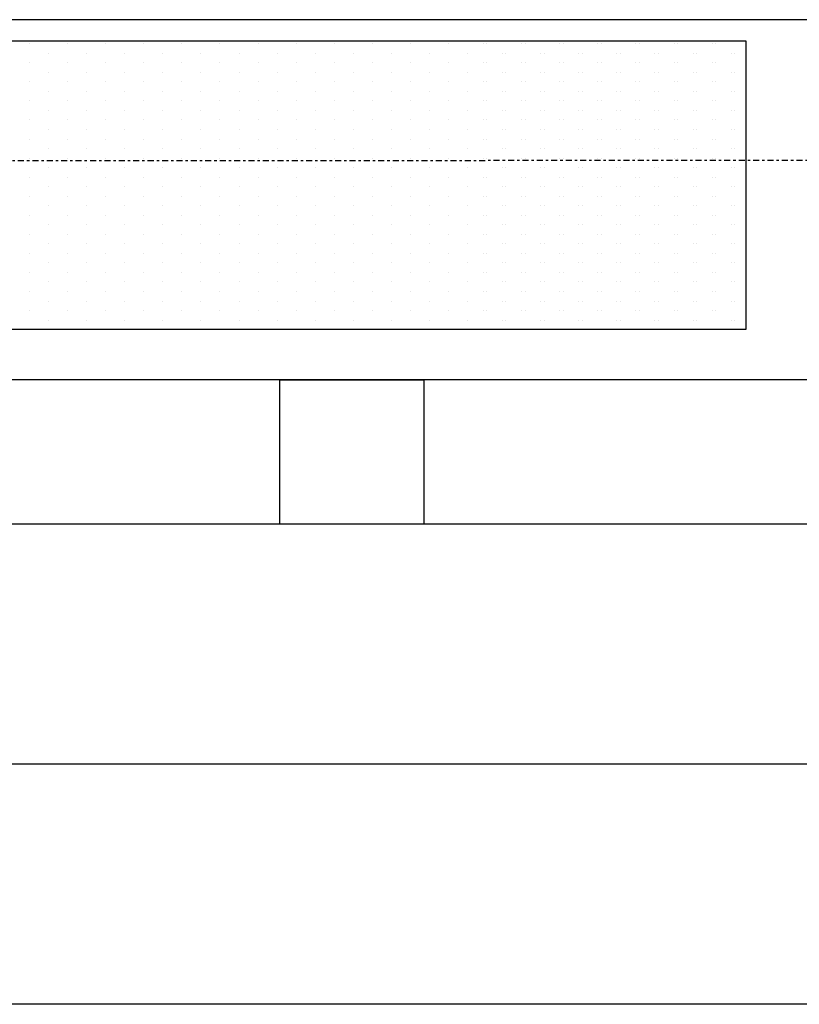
# Model space of a CAD drawing. Header units: inches. Extents: x -145354 to -97635, y 38777 to 78670.
# Tile 116 of 231: x -140112 to -140080, y 50547 to 50588. Entities that reach past the tile are written whole.
import ezdxf

# ---------------------------------------------------------------- set-up
doc = ezdxf.new("R2010")
doc.units = ezdxf.units.IN
doc.header["$MEASUREMENT"] = 0
doc.linetypes.add('DASHDOT', pattern=[1, 0.5, -0.25, 0, -0.25])
doc.linetypes.add('DASHED2', pattern=[0.375, 0.25, -0.125])
for name, color, linetype in [('cokół_widok', 255, 'Continuous'), ('Ele-balustrada', 64, 'Continuous'), ('Okn---okna', 5, 'Continuous'), ('Sc-nadproza kon', 5, 'DASHED2'), ('W-idok', 9, 'Continuous'), ('Wyp-grzejniki', 56, 'Continuous')]:
    doc.layers.add(name, color=color, linetype=linetype)

# ---------------------------------------------------------------- blocks, each defined once
blk = doc.blocks.new('G_170')
at = {"layer": 'Wyp-grzejniki'}
for p, q in [((0, 0), (-180, 0)), ((0, -12), (0, 0)), ((-29.848, -0.11), (-29.848, -0.11)), ((-28.26, -0.11), (-28.26, -0.11)), ((-26.673, -0.11), (-26.673, -0.11)), ((-25.085, -0.11), (-25.085, -0.11)), ((-23.498, -0.11), (-23.498, -0.11)), ((-21.91, -0.11), (-21.91, -0.11)), ((-20.323, -0.11), (-20.323, -0.11)), ((-18.735, -0.11), (-18.735, -0.11)), ((-17.148, -0.11), (-17.148, -0.11)), ((-15.56, -0.11), (-15.56, -0.11)), ((-13.973, -0.11), (-13.973, -0.11)), ((-12.385, -0.11), (-12.385, -0.11)), ((-10.948, -0.11), (-10.948, -0.11)), ((-10.798, -0.11), (-10.798, -0.11)), ((-9.36, -0.11), (-9.36, -0.11)), ((-9.21, -0.11), (-9.21, -0.11)), ((-7.773, -0.11), (-7.773, -0.11)), ((-7.623, -0.11), (-7.623, -0.11)), ((-6.185, -0.11), (-6.185, -0.11)), ((-6.035, -0.11), (-6.035, -0.11)), ((-4.598, -0.11), (-4.598, -0.11)), ((-4.448, -0.11), (-4.448, -0.11)), ((-3.01, -0.11), (-3.01, -0.11)), ((-2.86, -0.11), (-2.86, -0.11)), ((-1.423, -0.11), (-1.423, -0.11)), ((-1.273, -0.11), (-1.273, -0.11)), ((-29.054, -0.506), (-29.054, -0.506)), ((-27.466, -0.506), (-27.466, -0.506)), ((-25.879, -0.506), (-25.879, -0.506)), ((-24.291, -0.506), (-24.291, -0.506)), ((-22.704, -0.506), (-22.704, -0.506)), ((-21.116, -0.506), (-21.116, -0.506)), ((-19.529, -0.506), (-19.529, -0.506)), ((-17.941, -0.506), (-17.941, -0.506)), ((-16.354, -0.506), (-16.354, -0.506)), ((-14.766, -0.506), (-14.766, -0.506)), ((-13.179, -0.506), (-13.179, -0.506)), ((-11.591, -0.506), (-11.591, -0.506)), ((-10.154, -0.506), (-10.154, -0.506)), ((-10.004, -0.506), (-10.004, -0.506)), ((-8.566, -0.506), (-8.566, -0.506)), ((-8.416, -0.506), (-8.416, -0.506)), ((-6.979, -0.506), (-6.979, -0.506)), ((-6.829, -0.506), (-6.829, -0.506)), ((-5.391, -0.506), (-5.391, -0.506)), ((-5.241, -0.506), (-5.241, -0.506)), ((-3.804, -0.506), (-3.804, -0.506)), ((-3.654, -0.506), (-3.654, -0.506)), ((-2.216, -0.506), (-2.216, -0.506)), ((-2.066, -0.506), (-2.066, -0.506)), ((-0.629, -0.506), (-0.629, -0.506)), ((-0.479, -0.506), (-0.479, -0.506)), ((-29.848, -0.903), (-29.848, -0.903)), ((-28.26, -0.903), (-28.26, -0.903)), ((-26.673, -0.903), (-26.673, -0.903)), ((-25.085, -0.903), (-25.085, -0.903)), ((-23.498, -0.903), (-23.498, -0.903)), ((-21.91, -0.903), (-21.91, -0.903)), ((-20.323, -0.903), (-20.323, -0.903)), ((-18.735, -0.903), (-18.735, -0.903)), ((-17.148, -0.903), (-17.148, -0.903)), ((-15.56, -0.903), (-15.56, -0.903)), ((-13.973, -0.903), (-13.973, -0.903)), ((-12.385, -0.903), (-12.385, -0.903)), ((-10.948, -0.903), (-10.948, -0.903)), ((-10.798, -0.903), (-10.798, -0.903)), ((-9.36, -0.903), (-9.36, -0.903)), ((-9.21, -0.903), (-9.21, -0.903)), ((-7.773, -0.903), (-7.773, -0.903)), ((-7.623, -0.903), (-7.623, -0.903)), ((-6.185, -0.903), (-6.185, -0.903)), ((-6.035, -0.903), (-6.035, -0.903)), ((-4.598, -0.903), (-4.598, -0.903)), ((-4.448, -0.903), (-4.448, -0.903)), ((-3.01, -0.903), (-3.01, -0.903)), ((-2.86, -0.903), (-2.86, -0.903)), ((-1.423, -0.903), (-1.423, -0.903)), ((-1.273, -0.903), (-1.273, -0.903)), ((-29.054, -1.3), (-29.054, -1.3)), ((-27.466, -1.3), (-27.466, -1.3)), ((-25.879, -1.3), (-25.879, -1.3)), ((-24.291, -1.3), (-24.291, -1.3)), ((-22.704, -1.3), (-22.704, -1.3)), ((-21.116, -1.3), (-21.116, -1.3)), ((-19.529, -1.3), (-19.529, -1.3)), ((-17.941, -1.3), (-17.941, -1.3)), ((-16.354, -1.3), (-16.354, -1.3)), ((-14.766, -1.3), (-14.766, -1.3)), ((-13.179, -1.3), (-13.179, -1.3)), ((-11.591, -1.3), (-11.591, -1.3)), ((-10.154, -1.3), (-10.154, -1.3)), ((-10.004, -1.3), (-10.004, -1.3)), ((-8.566, -1.3), (-8.566, -1.3)), ((-8.416, -1.3), (-8.416, -1.3)), ((-6.979, -1.3), (-6.979, -1.3)), ((-6.829, -1.3), (-6.829, -1.3)), ((-5.391, -1.3), (-5.391, -1.3)), ((-5.241, -1.3), (-5.241, -1.3)), ((-3.804, -1.3), (-3.804, -1.3)), ((-3.654, -1.3), (-3.654, -1.3)), ((-2.216, -1.3), (-2.216, -1.3)), ((-2.066, -1.3), (-2.066, -1.3)), ((-0.629, -1.3), (-0.629, -1.3)), ((-0.479, -1.3), (-0.479, -1.3)), ((-29.848, -1.697), (-29.848, -1.697)), ((-28.26, -1.697), (-28.26, -1.697)), ((-26.673, -1.697), (-26.673, -1.697)), ((-25.085, -1.697), (-25.085, -1.697)), ((-23.498, -1.697), (-23.498, -1.697)), ((-21.91, -1.697), (-21.91, -1.697)), ((-20.323, -1.697), (-20.323, -1.697)), ((-18.735, -1.697), (-18.735, -1.697)), ((-17.148, -1.697), (-17.148, -1.697)), ((-15.56, -1.697), (-15.56, -1.697)), ((-13.973, -1.697), (-13.973, -1.697)), ((-12.385, -1.697), (-12.385, -1.697)), ((-10.948, -1.697), (-10.948, -1.697)), ((-10.798, -1.697), (-10.798, -1.697)), ((-9.36, -1.697), (-9.36, -1.697)), ((-9.21, -1.697), (-9.21, -1.697)), ((-7.773, -1.697), (-7.773, -1.697)), ((-7.623, -1.697), (-7.623, -1.697)), ((-6.185, -1.697), (-6.185, -1.697)), ((-6.035, -1.697), (-6.035, -1.697)), ((-4.598, -1.697), (-4.598, -1.697)), ((-4.448, -1.697), (-4.448, -1.697)), ((-3.01, -1.697), (-3.01, -1.697)), ((-2.86, -1.697), (-2.86, -1.697)), ((-1.423, -1.697), (-1.423, -1.697)), ((-1.273, -1.697), (-1.273, -1.697)), ((-29.054, -2.094), (-29.054, -2.094)), ((-27.466, -2.094), (-27.466, -2.094)), ((-25.879, -2.094), (-25.879, -2.094)), ((-24.291, -2.094), (-24.291, -2.094)), ((-22.704, -2.094), (-22.704, -2.094)), ((-21.116, -2.094), (-21.116, -2.094)), ((-19.529, -2.094), (-19.529, -2.094)), ((-17.941, -2.094), (-17.941, -2.094)), ((-16.354, -2.094), (-16.354, -2.094)), ((-14.766, -2.094), (-14.766, -2.094)), ((-13.179, -2.094), (-13.179, -2.094)), ((-11.591, -2.094), (-11.591, -2.094)), ((-10.154, -2.094), (-10.154, -2.094)), ((-10.004, -2.094), (-10.004, -2.094)), ((-8.566, -2.094), (-8.566, -2.094)), ((-8.416, -2.094), (-8.416, -2.094)), ((-6.979, -2.094), (-6.979, -2.094)), ((-6.829, -2.094), (-6.829, -2.094)), ((-5.391, -2.094), (-5.391, -2.094)), ((-5.241, -2.094), (-5.241, -2.094)), ((-3.804, -2.094), (-3.804, -2.094)), ((-3.654, -2.094), (-3.654, -2.094)), ((-2.216, -2.094), (-2.216, -2.094)), ((-2.066, -2.094), (-2.066, -2.094)), ((-0.629, -2.094), (-0.629, -2.094)), ((-0.479, -2.094), (-0.479, -2.094)), ((-29.848, -2.491), (-29.848, -2.491)), ((-28.26, -2.491), (-28.26, -2.491)), ((-26.673, -2.491), (-26.673, -2.491)), ((-25.085, -2.491), (-25.085, -2.491)), ((-23.498, -2.491), (-23.498, -2.491)), ((-21.91, -2.491), (-21.91, -2.491)), ((-20.323, -2.491), (-20.323, -2.491)), ((-18.735, -2.491), (-18.735, -2.491)), ((-17.148, -2.491), (-17.148, -2.491)), ((-15.56, -2.491), (-15.56, -2.491)), ((-13.973, -2.491), (-13.973, -2.491)), ((-12.385, -2.491), (-12.385, -2.491)), ((-10.948, -2.491), (-10.948, -2.491)), ((-10.798, -2.491), (-10.798, -2.491)), ((-9.36, -2.491), (-9.36, -2.491)), ((-9.21, -2.491), (-9.21, -2.491)), ((-7.773, -2.491), (-7.773, -2.491)), ((-7.623, -2.491), (-7.623, -2.491)), ((-6.185, -2.491), (-6.185, -2.491)), ((-6.035, -2.491), (-6.035, -2.491)), ((-4.598, -2.491), (-4.598, -2.491)), ((-4.448, -2.491), (-4.448, -2.491)), ((-3.01, -2.491), (-3.01, -2.491)), ((-2.86, -2.491), (-2.86, -2.491)), ((-1.423, -2.491), (-1.423, -2.491)), ((-1.273, -2.491), (-1.273, -2.491)), ((-29.054, -2.888), (-29.054, -2.888)), ((-27.466, -2.888), (-27.466, -2.888)), ((-25.879, -2.888), (-25.879, -2.888)), ((-24.291, -2.888), (-24.291, -2.888)), ((-22.704, -2.888), (-22.704, -2.888)), ((-21.116, -2.888), (-21.116, -2.888)), ((-19.529, -2.888), (-19.529, -2.888)), ((-17.941, -2.888), (-17.941, -2.888)), ((-16.354, -2.888), (-16.354, -2.888)), ((-14.766, -2.888), (-14.766, -2.888)), ((-13.179, -2.888), (-13.179, -2.888)), ((-11.591, -2.888), (-11.591, -2.888)), ((-10.154, -2.888), (-10.154, -2.888)), ((-10.004, -2.888), (-10.004, -2.888)), ((-8.566, -2.888), (-8.566, -2.888)), ((-8.416, -2.888), (-8.416, -2.888)), ((-6.979, -2.888), (-6.979, -2.888)), ((-6.829, -2.888), (-6.829, -2.888)), ((-5.391, -2.888), (-5.391, -2.888)), ((-5.241, -2.888), (-5.241, -2.888)), ((-3.804, -2.888), (-3.804, -2.888)), ((-3.654, -2.888), (-3.654, -2.888)), ((-2.216, -2.888), (-2.216, -2.888)), ((-2.066, -2.888), (-2.066, -2.888)), ((-0.629, -2.888), (-0.629, -2.888)), ((-0.479, -2.888), (-0.479, -2.888)), ((-29.848, -3.285), (-29.848, -3.285)), ((-29.054, -3.681), (-29.054, -3.681)), ((-28.26, -3.285), (-28.26, -3.285)), ((-27.466, -3.681), (-27.466, -3.681)), ((-26.673, -3.285), (-26.673, -3.285)), ((-25.879, -3.681), (-25.879, -3.681)), ((-25.085, -3.285), (-25.085, -3.285)), ((-24.291, -3.681), (-24.291, -3.681)), ((-23.498, -3.285), (-23.498, -3.285)), ((-22.704, -3.681), (-22.704, -3.681)), ((-21.91, -3.285), (-21.91, -3.285)), ((-21.116, -3.681), (-21.116, -3.681)), ((-20.323, -3.285), (-20.323, -3.285)), ((-19.529, -3.681), (-19.529, -3.681)), ((-18.735, -3.285), (-18.735, -3.285)), ((-17.941, -3.681), (-17.941, -3.681)), ((-17.148, -3.285), (-17.148, -3.285)), ((-16.354, -3.681), (-16.354, -3.681)), ((-15.56, -3.285), (-15.56, -3.285)), ((-14.766, -3.681), (-14.766, -3.681)), ((-13.973, -3.285), (-13.973, -3.285)), ((-13.179, -3.681), (-13.179, -3.681)), ((-12.385, -3.285), (-12.385, -3.285)), ((-11.591, -3.681), (-11.591, -3.681)), ((-10.948, -3.285), (-10.948, -3.285)), ((-10.798, -3.285), (-10.798, -3.285)), ((-10.154, -3.681), (-10.154, -3.681)), ((-10.004, -3.681), (-10.004, -3.681)), ((-9.36, -3.285), (-9.36, -3.285)), ((-9.21, -3.285), (-9.21, -3.285)), ((-8.566, -3.681), (-8.566, -3.681)), ((-8.416, -3.681), (-8.416, -3.681)), ((-7.773, -3.285), (-7.773, -3.285)), ((-7.623, -3.285), (-7.623, -3.285)), ((-6.979, -3.681), (-6.979, -3.681)), ((-6.829, -3.681), (-6.829, -3.681)), ((-6.185, -3.285), (-6.185, -3.285)), ((-6.035, -3.285), (-6.035, -3.285)), ((-5.391, -3.681), (-5.391, -3.681)), ((-5.241, -3.681), (-5.241, -3.681)), ((-4.598, -3.285), (-4.598, -3.285)), ((-4.448, -3.285), (-4.448, -3.285)), ((-3.804, -3.681), (-3.804, -3.681)), ((-3.654, -3.681), (-3.654, -3.681)), ((-3.01, -3.285), (-3.01, -3.285)), ((-2.86, -3.285), (-2.86, -3.285)), ((-2.216, -3.681), (-2.216, -3.681)), ((-2.066, -3.681), (-2.066, -3.681)), ((-1.423, -3.285), (-1.423, -3.285)), ((-1.273, -3.285), (-1.273, -3.285)), ((-0.629, -3.681), (-0.629, -3.681)), ((-0.479, -3.681), (-0.479, -3.681)), ((-29.848, -4.078), (-29.848, -4.078)), ((-28.26, -4.078), (-28.26, -4.078)), ((-26.673, -4.078), (-26.673, -4.078)), ((-25.085, -4.078), (-25.085, -4.078)), ((-23.498, -4.078), (-23.498, -4.078)), ((-21.91, -4.078), (-21.91, -4.078)), ((-20.323, -4.078), (-20.323, -4.078)), ((-18.735, -4.078), (-18.735, -4.078)), ((-17.148, -4.078), (-17.148, -4.078)), ((-15.56, -4.078), (-15.56, -4.078)), ((-13.973, -4.078), (-13.973, -4.078)), ((-12.385, -4.078), (-12.385, -4.078)), ((-10.948, -4.078), (-10.948, -4.078)), ((-10.798, -4.078), (-10.798, -4.078)), ((-9.36, -4.078), (-9.36, -4.078)), ((-9.21, -4.078), (-9.21, -4.078)), ((-7.773, -4.078), (-7.773, -4.078)), ((-7.623, -4.078), (-7.623, -4.078)), ((-6.185, -4.078), (-6.185, -4.078)), ((-6.035, -4.078), (-6.035, -4.078)), ((-4.598, -4.078), (-4.598, -4.078)), ((-4.448, -4.078), (-4.448, -4.078)), ((-3.01, -4.078), (-3.01, -4.078)), ((-2.86, -4.078), (-2.86, -4.078)), ((-1.423, -4.078), (-1.423, -4.078)), ((-1.273, -4.078), (-1.273, -4.078)), ((-29.054, -4.475), (-29.054, -4.475)), ((-27.466, -4.475), (-27.466, -4.475)), ((-25.879, -4.475), (-25.879, -4.475)), ((-24.291, -4.475), (-24.291, -4.475)), ((-22.704, -4.475), (-22.704, -4.475)), ((-21.116, -4.475), (-21.116, -4.475)), ((-19.529, -4.475), (-19.529, -4.475)), ((-17.941, -4.475), (-17.941, -4.475)), ((-16.354, -4.475), (-16.354, -4.475)), ((-14.766, -4.475), (-14.766, -4.475)), ((-13.179, -4.475), (-13.179, -4.475)), ((-11.591, -4.475), (-11.591, -4.475)), ((-10.154, -4.475), (-10.154, -4.475)), ((-10.004, -4.475), (-10.004, -4.475)), ((-8.566, -4.475), (-8.566, -4.475)), ((-8.416, -4.475), (-8.416, -4.475)), ((-6.979, -4.475), (-6.979, -4.475)), ((-6.829, -4.475), (-6.829, -4.475)), ((-5.391, -4.475), (-5.391, -4.475)), ((-5.241, -4.475), (-5.241, -4.475)), ((-3.804, -4.475), (-3.804, -4.475)), ((-3.654, -4.475), (-3.654, -4.475)), ((-2.216, -4.475), (-2.216, -4.475)), ((-2.066, -4.475), (-2.066, -4.475)), ((-0.629, -4.475), (-0.629, -4.475)), ((-0.479, -4.475), (-0.479, -4.475)), ((-29.848, -4.872), (-29.848, -4.872)), ((-28.26, -4.872), (-28.26, -4.872)), ((-26.673, -4.872), (-26.673, -4.872)), ((-25.085, -4.872), (-25.085, -4.872)), ((-23.498, -4.872), (-23.498, -4.872)), ((-21.91, -4.872), (-21.91, -4.872)), ((-20.323, -4.872), (-20.323, -4.872)), ((-18.735, -4.872), (-18.735, -4.872)), ((-17.148, -4.872), (-17.148, -4.872)), ((-15.56, -4.872), (-15.56, -4.872)), ((-13.973, -4.872), (-13.973, -4.872)), ((-12.385, -4.872), (-12.385, -4.872)), ((-10.948, -4.872), (-10.948, -4.872)), ((-10.798, -4.872), (-10.798, -4.872)), ((-9.36, -4.872), (-9.36, -4.872)), ((-9.21, -4.872), (-9.21, -4.872)), ((-7.773, -4.872), (-7.773, -4.872)), ((-7.623, -4.872), (-7.623, -4.872)), ((-6.185, -4.872), (-6.185, -4.872)), ((-6.035, -4.872), (-6.035, -4.872)), ((-4.598, -4.872), (-4.598, -4.872)), ((-4.448, -4.872), (-4.448, -4.872)), ((-3.01, -4.872), (-3.01, -4.872)), ((-2.86, -4.872), (-2.86, -4.872)), ((-1.423, -4.872), (-1.423, -4.872)), ((-1.273, -4.872), (-1.273, -4.872)), ((-29.054, -5.269), (-29.054, -5.269)), ((-27.466, -5.269), (-27.466, -5.269)), ((-25.879, -5.269), (-25.879, -5.269)), ((-24.291, -5.269), (-24.291, -5.269)), ((-22.704, -5.269), (-22.704, -5.269)), ((-21.116, -5.269), (-21.116, -5.269)), ((-19.529, -5.269), (-19.529, -5.269)), ((-17.941, -5.269), (-17.941, -5.269)), ((-16.354, -5.269), (-16.354, -5.269)), ((-14.766, -5.269), (-14.766, -5.269)), ((-13.179, -5.269), (-13.179, -5.269)), ((-11.591, -5.269), (-11.591, -5.269)), ((-10.154, -5.269), (-10.154, -5.269)), ((-10.004, -5.269), (-10.004, -5.269)), ((-8.566, -5.269), (-8.566, -5.269)), ((-8.416, -5.269), (-8.416, -5.269)), ((-6.979, -5.269), (-6.979, -5.269)), ((-6.829, -5.269), (-6.829, -5.269)), ((-5.391, -5.269), (-5.391, -5.269)), ((-5.241, -5.269), (-5.241, -5.269)), ((-3.804, -5.269), (-3.804, -5.269)), ((-3.654, -5.269), (-3.654, -5.269)), ((-2.216, -5.269), (-2.216, -5.269)), ((-2.066, -5.269), (-2.066, -5.269)), ((-0.629, -5.269), (-0.629, -5.269)), ((-0.479, -5.269), (-0.479, -5.269)), ((-29.848, -5.666), (-29.848, -5.666)), ((-28.26, -5.666), (-28.26, -5.666)), ((-26.673, -5.666), (-26.673, -5.666)), ((-25.085, -5.666), (-25.085, -5.666)), ((-23.498, -5.666), (-23.498, -5.666)), ((-21.91, -5.666), (-21.91, -5.666)), ((-20.323, -5.666), (-20.323, -5.666)), ((-18.735, -5.666), (-18.735, -5.666)), ((-17.148, -5.666), (-17.148, -5.666)), ((-15.56, -5.666), (-15.56, -5.666)), ((-13.973, -5.666), (-13.973, -5.666)), ((-12.385, -5.666), (-12.385, -5.666)), ((-10.948, -5.666), (-10.948, -5.666)), ((-10.798, -5.666), (-10.798, -5.666)), ((-9.36, -5.666), (-9.36, -5.666)), ((-9.21, -5.666), (-9.21, -5.666)), ((-7.773, -5.666), (-7.773, -5.666)), ((-7.623, -5.666), (-7.623, -5.666)), ((-6.185, -5.666), (-6.185, -5.666)), ((-6.035, -5.666), (-6.035, -5.666)), ((-4.598, -5.666), (-4.598, -5.666)), ((-4.448, -5.666), (-4.448, -5.666)), ((-3.01, -5.666), (-3.01, -5.666)), ((-2.86, -5.666), (-2.86, -5.666)), ((-1.423, -5.666), (-1.423, -5.666)), ((-1.273, -5.666), (-1.273, -5.666)), ((-29.054, -6.063), (-29.054, -6.063)), ((-27.466, -6.063), (-27.466, -6.063)), ((-25.879, -6.063), (-25.879, -6.063)), ((-24.291, -6.063), (-24.291, -6.063)), ((-22.704, -6.063), (-22.704, -6.063)), ((-21.116, -6.063), (-21.116, -6.063)), ((-19.529, -6.063), (-19.529, -6.063)), ((-17.941, -6.063), (-17.941, -6.063)), ((-16.354, -6.063), (-16.354, -6.063)), ((-14.766, -6.063), (-14.766, -6.063)), ((-13.179, -6.063), (-13.179, -6.063)), ((-11.591, -6.063), (-11.591, -6.063)), ((-10.154, -6.063), (-10.154, -6.063)), ((-10.004, -6.063), (-10.004, -6.063)), ((-8.566, -6.063), (-8.566, -6.063)), ((-8.416, -6.063), (-8.416, -6.063)), ((-6.979, -6.063), (-6.979, -6.063)), ((-6.829, -6.063), (-6.829, -6.063)), ((-5.391, -6.063), (-5.391, -6.063)), ((-5.241, -6.063), (-5.241, -6.063)), ((-3.804, -6.063), (-3.804, -6.063)), ((-3.654, -6.063), (-3.654, -6.063)), ((-2.216, -6.063), (-2.216, -6.063)), ((-2.066, -6.063), (-2.066, -6.063)), ((-0.629, -6.063), (-0.629, -6.063)), ((-0.479, -6.063), (-0.479, -6.063)), ((-29.848, -6.46), (-29.848, -6.46)), ((-28.26, -6.46), (-28.26, -6.46)), ((-26.673, -6.46), (-26.673, -6.46)), ((-25.085, -6.46), (-25.085, -6.46)), ((-23.498, -6.46), (-23.498, -6.46)), ((-21.91, -6.46), (-21.91, -6.46)), ((-20.323, -6.46), (-20.323, -6.46)), ((-18.735, -6.46), (-18.735, -6.46)), ((-17.148, -6.46), (-17.148, -6.46)), ((-15.56, -6.46), (-15.56, -6.46)), ((-13.973, -6.46), (-13.973, -6.46)), ((-12.385, -6.46), (-12.385, -6.46)), ((-10.948, -6.46), (-10.948, -6.46)), ((-10.798, -6.46), (-10.798, -6.46)), ((-9.36, -6.46), (-9.36, -6.46)), ((-9.21, -6.46), (-9.21, -6.46)), ((-7.773, -6.46), (-7.773, -6.46)), ((-7.623, -6.46), (-7.623, -6.46)), ((-6.185, -6.46), (-6.185, -6.46)), ((-6.035, -6.46), (-6.035, -6.46)), ((-4.598, -6.46), (-4.598, -6.46)), ((-4.448, -6.46), (-4.448, -6.46)), ((-3.01, -6.46), (-3.01, -6.46)), ((-2.86, -6.46), (-2.86, -6.46)), ((-1.423, -6.46), (-1.423, -6.46)), ((-1.273, -6.46), (-1.273, -6.46)), ((-29.054, -6.856), (-29.054, -6.856)), ((-27.466, -6.856), (-27.466, -6.856)), ((-25.879, -6.856), (-25.879, -6.856)), ((-24.291, -6.856), (-24.291, -6.856)), ((-22.704, -6.856), (-22.704, -6.856)), ((-21.116, -6.856), (-21.116, -6.856)), ((-19.529, -6.856), (-19.529, -6.856)), ((-17.941, -6.856), (-17.941, -6.856)), ((-16.354, -6.856), (-16.354, -6.856)), ((-14.766, -6.856), (-14.766, -6.856)), ((-13.179, -6.856), (-13.179, -6.856)), ((-11.591, -6.856), (-11.591, -6.856)), ((-10.154, -6.856), (-10.154, -6.856)), ((-10.004, -6.856), (-10.004, -6.856)), ((-8.566, -6.856), (-8.566, -6.856)), ((-8.416, -6.856), (-8.416, -6.856)), ((-6.979, -6.856), (-6.979, -6.856)), ((-6.829, -6.856), (-6.829, -6.856)), ((-5.391, -6.856), (-5.391, -6.856)), ((-5.241, -6.856), (-5.241, -6.856)), ((-3.804, -6.856), (-3.804, -6.856)), ((-3.654, -6.856), (-3.654, -6.856)), ((-2.216, -6.856), (-2.216, -6.856)), ((-2.066, -6.856), (-2.066, -6.856)), ((-0.629, -6.856), (-0.629, -6.856)), ((-0.479, -6.856), (-0.479, -6.856)), ((-29.848, -7.253), (-29.848, -7.253)), ((-28.26, -7.253), (-28.26, -7.253)), ((-26.673, -7.253), (-26.673, -7.253)), ((-25.085, -7.253), (-25.085, -7.253)), ((-23.498, -7.253), (-23.498, -7.253)), ((-21.91, -7.253), (-21.91, -7.253)), ((-20.323, -7.253), (-20.323, -7.253)), ((-18.735, -7.253), (-18.735, -7.253)), ((-17.148, -7.253), (-17.148, -7.253)), ((-15.56, -7.253), (-15.56, -7.253)), ((-13.973, -7.253), (-13.973, -7.253)), ((-12.385, -7.253), (-12.385, -7.253)), ((-10.948, -7.253), (-10.948, -7.253)), ((-10.798, -7.253), (-10.798, -7.253)), ((-9.36, -7.253), (-9.36, -7.253)), ((-9.21, -7.253), (-9.21, -7.253)), ((-7.773, -7.253), (-7.773, -7.253)), ((-7.623, -7.253), (-7.623, -7.253)), ((-6.185, -7.253), (-6.185, -7.253)), ((-6.035, -7.253), (-6.035, -7.253)), ((-4.598, -7.253), (-4.598, -7.253)), ((-4.448, -7.253), (-4.448, -7.253)), ((-3.01, -7.253), (-3.01, -7.253)), ((-2.86, -7.253), (-2.86, -7.253)), ((-1.423, -7.253), (-1.423, -7.253)), ((-1.273, -7.253), (-1.273, -7.253)), ((-29.054, -7.65), (-29.054, -7.65)), ((-27.466, -7.65), (-27.466, -7.65)), ((-25.879, -7.65), (-25.879, -7.65)), ((-24.291, -7.65), (-24.291, -7.65)), ((-22.704, -7.65), (-22.704, -7.65)), ((-21.116, -7.65), (-21.116, -7.65)), ((-19.529, -7.65), (-19.529, -7.65)), ((-17.941, -7.65), (-17.941, -7.65)), ((-16.354, -7.65), (-16.354, -7.65)), ((-14.766, -7.65), (-14.766, -7.65)), ((-13.179, -7.65), (-13.179, -7.65)), ((-11.591, -7.65), (-11.591, -7.65)), ((-10.154, -7.65), (-10.154, -7.65)), ((-10.004, -7.65), (-10.004, -7.65)), ((-8.566, -7.65), (-8.566, -7.65)), ((-8.416, -7.65), (-8.416, -7.65)), ((-6.979, -7.65), (-6.979, -7.65)), ((-6.829, -7.65), (-6.829, -7.65)), ((-5.391, -7.65), (-5.391, -7.65)), ((-5.241, -7.65), (-5.241, -7.65)), ((-3.804, -7.65), (-3.804, -7.65)), ((-3.654, -7.65), (-3.654, -7.65)), ((-2.216, -7.65), (-2.216, -7.65)), ((-2.066, -7.65), (-2.066, -7.65)), ((-0.629, -7.65), (-0.629, -7.65)), ((-0.479, -7.65), (-0.479, -7.65)), ((-29.848, -8.047), (-29.848, -8.047)), ((-28.26, -8.047), (-28.26, -8.047)), ((-26.673, -8.047), (-26.673, -8.047)), ((-25.085, -8.047), (-25.085, -8.047)), ((-23.498, -8.047), (-23.498, -8.047)), ((-21.91, -8.047), (-21.91, -8.047)), ((-20.323, -8.047), (-20.323, -8.047)), ((-18.735, -8.047), (-18.735, -8.047)), ((-17.148, -8.047), (-17.148, -8.047)), ((-15.56, -8.047), (-15.56, -8.047)), ((-13.973, -8.047), (-13.973, -8.047)), ((-12.385, -8.047), (-12.385, -8.047)), ((-10.948, -8.047), (-10.948, -8.047)), ((-10.798, -8.047), (-10.798, -8.047)), ((-9.36, -8.047), (-9.36, -8.047)), ((-9.21, -8.047), (-9.21, -8.047)), ((-7.773, -8.047), (-7.773, -8.047)), ((-7.623, -8.047), (-7.623, -8.047)), ((-6.185, -8.047), (-6.185, -8.047)), ((-6.035, -8.047), (-6.035, -8.047)), ((-4.598, -8.047), (-4.598, -8.047)), ((-4.448, -8.047), (-4.448, -8.047)), ((-3.01, -8.047), (-3.01, -8.047)), ((-2.86, -8.047), (-2.86, -8.047)), ((-1.423, -8.047), (-1.423, -8.047)), ((-1.273, -8.047), (-1.273, -8.047)), ((-29.054, -8.444), (-29.054, -8.444)), ((-27.466, -8.444), (-27.466, -8.444)), ((-25.879, -8.444), (-25.879, -8.444)), ((-24.291, -8.444), (-24.291, -8.444)), ((-22.704, -8.444), (-22.704, -8.444)), ((-21.116, -8.444), (-21.116, -8.444)), ((-19.529, -8.444), (-19.529, -8.444)), ((-17.941, -8.444), (-17.941, -8.444)), ((-16.354, -8.444), (-16.354, -8.444)), ((-14.766, -8.444), (-14.766, -8.444)), ((-13.179, -8.444), (-13.179, -8.444)), ((-11.591, -8.444), (-11.591, -8.444)), ((-10.154, -8.444), (-10.154, -8.444)), ((-10.004, -8.444), (-10.004, -8.444)), ((-8.566, -8.444), (-8.566, -8.444)), ((-8.416, -8.444), (-8.416, -8.444)), ((-6.979, -8.444), (-6.979, -8.444)), ((-6.829, -8.444), (-6.829, -8.444)), ((-5.391, -8.444), (-5.391, -8.444)), ((-5.241, -8.444), (-5.241, -8.444)), ((-3.804, -8.444), (-3.804, -8.444)), ((-3.654, -8.444), (-3.654, -8.444)), ((-2.216, -8.444), (-2.216, -8.444)), ((-2.066, -8.444), (-2.066, -8.444)), ((-0.629, -8.444), (-0.629, -8.444)), ((-0.479, -8.444), (-0.479, -8.444)), ((-29.848, -8.841), (-29.848, -8.841)), ((-28.26, -8.841), (-28.26, -8.841)), ((-26.673, -8.841), (-26.673, -8.841)), ((-25.085, -8.841), (-25.085, -8.841)), ((-23.498, -8.841), (-23.498, -8.841)), ((-21.91, -8.841), (-21.91, -8.841)), ((-20.323, -8.841), (-20.323, -8.841)), ((-18.735, -8.841), (-18.735, -8.841)), ((-17.148, -8.841), (-17.148, -8.841)), ((-15.56, -8.841), (-15.56, -8.841)), ((-13.973, -8.841), (-13.973, -8.841)), ((-12.385, -8.841), (-12.385, -8.841)), ((-10.948, -8.841), (-10.948, -8.841)), ((-10.798, -8.841), (-10.798, -8.841)), ((-9.36, -8.841), (-9.36, -8.841)), ((-9.21, -8.841), (-9.21, -8.841)), ((-7.773, -8.841), (-7.773, -8.841)), ((-7.623, -8.841), (-7.623, -8.841)), ((-6.185, -8.841), (-6.185, -8.841)), ((-6.035, -8.841), (-6.035, -8.841)), ((-4.598, -8.841), (-4.598, -8.841)), ((-4.448, -8.841), (-4.448, -8.841)), ((-3.01, -8.841), (-3.01, -8.841)), ((-2.86, -8.841), (-2.86, -8.841)), ((-1.423, -8.841), (-1.423, -8.841)), ((-1.273, -8.841), (-1.273, -8.841)), ((-29.054, -9.238), (-29.054, -9.238)), ((-27.466, -9.238), (-27.466, -9.238)), ((-25.879, -9.238), (-25.879, -9.238)), ((-24.291, -9.238), (-24.291, -9.238)), ((-22.704, -9.238), (-22.704, -9.238)), ((-21.116, -9.238), (-21.116, -9.238)), ((-19.529, -9.238), (-19.529, -9.238)), ((-17.941, -9.238), (-17.941, -9.238)), ((-16.354, -9.238), (-16.354, -9.238)), ((-14.766, -9.238), (-14.766, -9.238)), ((-13.179, -9.238), (-13.179, -9.238)), ((-11.591, -9.238), (-11.591, -9.238)), ((-10.154, -9.238), (-10.154, -9.238)), ((-10.004, -9.238), (-10.004, -9.238)), ((-8.566, -9.238), (-8.566, -9.238)), ((-8.416, -9.238), (-8.416, -9.238)), ((-6.979, -9.238), (-6.979, -9.238)), ((-6.829, -9.238), (-6.829, -9.238)), ((-5.391, -9.238), (-5.391, -9.238)), ((-5.241, -9.238), (-5.241, -9.238)), ((-3.804, -9.238), (-3.804, -9.238)), ((-3.654, -9.238), (-3.654, -9.238)), ((-2.216, -9.238), (-2.216, -9.238)), ((-2.066, -9.238), (-2.066, -9.238)), ((-0.629, -9.238), (-0.629, -9.238)), ((-0.479, -9.238), (-0.479, -9.238)), ((-29.848, -9.635), (-29.848, -9.635)), ((-28.26, -9.635), (-28.26, -9.635)), ((-26.673, -9.635), (-26.673, -9.635)), ((-25.085, -9.635), (-25.085, -9.635)), ((-23.498, -9.635), (-23.498, -9.635)), ((-21.91, -9.635), (-21.91, -9.635)), ((-20.323, -9.635), (-20.323, -9.635)), ((-18.735, -9.635), (-18.735, -9.635)), ((-17.148, -9.635), (-17.148, -9.635)), ((-15.56, -9.635), (-15.56, -9.635)), ((-13.973, -9.635), (-13.973, -9.635)), ((-12.385, -9.635), (-12.385, -9.635)), ((-10.948, -9.635), (-10.948, -9.635)), ((-10.798, -9.635), (-10.798, -9.635)), ((-9.36, -9.635), (-9.36, -9.635)), ((-9.21, -9.635), (-9.21, -9.635)), ((-7.773, -9.635), (-7.773, -9.635)), ((-7.623, -9.635), (-7.623, -9.635)), ((-6.185, -9.635), (-6.185, -9.635)), ((-6.035, -9.635), (-6.035, -9.635)), ((-4.598, -9.635), (-4.598, -9.635)), ((-4.448, -9.635), (-4.448, -9.635)), ((-3.01, -9.635), (-3.01, -9.635)), ((-2.86, -9.635), (-2.86, -9.635)), ((-1.423, -9.635), (-1.423, -9.635)), ((-1.273, -9.635), (-1.273, -9.635)), ((-29.054, -10.031), (-29.054, -10.031)), ((-27.466, -10.031), (-27.466, -10.031)), ((-25.879, -10.031), (-25.879, -10.031)), ((-24.291, -10.031), (-24.291, -10.031)), ((-22.704, -10.031), (-22.704, -10.031)), ((-21.116, -10.031), (-21.116, -10.031)), ((-19.529, -10.031), (-19.529, -10.031)), ((-17.941, -10.031), (-17.941, -10.031)), ((-16.354, -10.031), (-16.354, -10.031)), ((-14.766, -10.031), (-14.766, -10.031)), ((-13.179, -10.031), (-13.179, -10.031)), ((-11.591, -10.031), (-11.591, -10.031)), ((-10.154, -10.031), (-10.154, -10.031)), ((-10.004, -10.031), (-10.004, -10.031)), ((-8.566, -10.031), (-8.566, -10.031)), ((-8.416, -10.031), (-8.416, -10.031)), ((-6.979, -10.031), (-6.979, -10.031)), ((-6.829, -10.031), (-6.829, -10.031)), ((-5.391, -10.031), (-5.391, -10.031)), ((-5.241, -10.031), (-5.241, -10.031)), ((-3.804, -10.031), (-3.804, -10.031)), ((-3.654, -10.031), (-3.654, -10.031)), ((-2.216, -10.031), (-2.216, -10.031)), ((-2.066, -10.031), (-2.066, -10.031)), ((-0.629, -10.031), (-0.629, -10.031)), ((-0.479, -10.031), (-0.479, -10.031)), ((-29.848, -10.428), (-29.848, -10.428)), ((-28.26, -10.428), (-28.26, -10.428)), ((-26.673, -10.428), (-26.673, -10.428)), ((-25.085, -10.428), (-25.085, -10.428)), ((-23.498, -10.428), (-23.498, -10.428)), ((-21.91, -10.428), (-21.91, -10.428)), ((-20.323, -10.428), (-20.323, -10.428)), ((-18.735, -10.428), (-18.735, -10.428)), ((-17.148, -10.428), (-17.148, -10.428)), ((-15.56, -10.428), (-15.56, -10.428)), ((-13.973, -10.428), (-13.973, -10.428)), ((-12.385, -10.428), (-12.385, -10.428)), ((-10.948, -10.428), (-10.948, -10.428)), ((-10.798, -10.428), (-10.798, -10.428)), ((-9.36, -10.428), (-9.36, -10.428)), ((-9.21, -10.428), (-9.21, -10.428)), ((-7.773, -10.428), (-7.773, -10.428)), ((-7.623, -10.428), (-7.623, -10.428)), ((-6.185, -10.428), (-6.185, -10.428)), ((-6.035, -10.428), (-6.035, -10.428)), ((-4.598, -10.428), (-4.598, -10.428)), ((-4.448, -10.428), (-4.448, -10.428)), ((-3.01, -10.428), (-3.01, -10.428)), ((-2.86, -10.428), (-2.86, -10.428)), ((-1.423, -10.428), (-1.423, -10.428)), ((-1.273, -10.428), (-1.273, -10.428)), ((-29.054, -10.825), (-29.054, -10.825)), ((-27.466, -10.825), (-27.466, -10.825)), ((-25.879, -10.825), (-25.879, -10.825)), ((-24.291, -10.825), (-24.291, -10.825)), ((-22.704, -10.825), (-22.704, -10.825)), ((-21.116, -10.825), (-21.116, -10.825)), ((-19.529, -10.825), (-19.529, -10.825)), ((-17.941, -10.825), (-17.941, -10.825)), ((-16.354, -10.825), (-16.354, -10.825)), ((-14.766, -10.825), (-14.766, -10.825)), ((-13.179, -10.825), (-13.179, -10.825)), ((-11.591, -10.825), (-11.591, -10.825)), ((-10.154, -10.825), (-10.154, -10.825)), ((-10.004, -10.825), (-10.004, -10.825)), ((-8.566, -10.825), (-8.566, -10.825)), ((-8.416, -10.825), (-8.416, -10.825)), ((-6.979, -10.825), (-6.979, -10.825)), ((-6.829, -10.825), (-6.829, -10.825)), ((-5.391, -10.825), (-5.391, -10.825)), ((-5.241, -10.825), (-5.241, -10.825)), ((-3.804, -10.825), (-3.804, -10.825)), ((-3.654, -10.825), (-3.654, -10.825)), ((-2.216, -10.825), (-2.216, -10.825)), ((-2.066, -10.825), (-2.066, -10.825)), ((-0.629, -10.825), (-0.629, -10.825)), ((-0.479, -10.825), (-0.479, -10.825)), ((-29.848, -11.222), (-29.848, -11.222)), ((-28.26, -11.222), (-28.26, -11.222)), ((-26.673, -11.222), (-26.673, -11.222)), ((-25.085, -11.222), (-25.085, -11.222)), ((-23.498, -11.222), (-23.498, -11.222)), ((-21.91, -11.222), (-21.91, -11.222)), ((-20.323, -11.222), (-20.323, -11.222)), ((-18.735, -11.222), (-18.735, -11.222)), ((-17.148, -11.222), (-17.148, -11.222)), ((-15.56, -11.222), (-15.56, -11.222)), ((-13.973, -11.222), (-13.973, -11.222)), ((-12.385, -11.222), (-12.385, -11.222)), ((-10.948, -11.222), (-10.948, -11.222)), ((-10.798, -11.222), (-10.798, -11.222)), ((-9.36, -11.222), (-9.36, -11.222)), ((-9.21, -11.222), (-9.21, -11.222)), ((-7.773, -11.222), (-7.773, -11.222)), ((-7.623, -11.222), (-7.623, -11.222)), ((-6.185, -11.222), (-6.185, -11.222)), ((-6.035, -11.222), (-6.035, -11.222)), ((-4.598, -11.222), (-4.598, -11.222)), ((-4.448, -11.222), (-4.448, -11.222)), ((-3.01, -11.222), (-3.01, -11.222)), ((-2.86, -11.222), (-2.86, -11.222)), ((-1.423, -11.222), (-1.423, -11.222)), ((-1.273, -11.222), (-1.273, -11.222)), ((-29.054, -11.619), (-29.054, -11.619)), ((-27.466, -11.619), (-27.466, -11.619)), ((-25.879, -11.619), (-25.879, -11.619)), ((-24.291, -11.619), (-24.291, -11.619)), ((-22.704, -11.619), (-22.704, -11.619)), ((-21.116, -11.619), (-21.116, -11.619)), ((-19.529, -11.619), (-19.529, -11.619)), ((-17.941, -11.619), (-17.941, -11.619)), ((-16.354, -11.619), (-16.354, -11.619)), ((-14.766, -11.619), (-14.766, -11.619)), ((-13.179, -11.619), (-13.179, -11.619)), ((-11.591, -11.619), (-11.591, -11.619)), ((-10.154, -11.619), (-10.154, -11.619)), ((-10.004, -11.619), (-10.004, -11.619)), ((-8.566, -11.619), (-8.566, -11.619)), ((-8.416, -11.619), (-8.416, -11.619)), ((-6.979, -11.619), (-6.979, -11.619)), ((-6.829, -11.619), (-6.829, -11.619)), ((-5.391, -11.619), (-5.391, -11.619)), ((-5.241, -11.619), (-5.241, -11.619)), ((-3.804, -11.619), (-3.804, -11.619)), ((-3.654, -11.619), (-3.654, -11.619)), ((-2.216, -11.619), (-2.216, -11.619)), ((-2.066, -11.619), (-2.066, -11.619)), ((-0.629, -11.619), (-0.629, -11.619)), ((-0.479, -11.619), (-0.479, -11.619)), ((-180, -12), (0, -12))]:
    blk.add_line(p, q, dxfattribs=at)

msp = doc.modelspace()

# ---------------------------------------------------------------- linework, layer by layer
at = {"layer": 'cokół_widok'}
msp.add_lwpolyline([(-140028.653, 50546.717), (-140028.708, 50556.717), (-140326.65, 50556.717), (-140326.65, 50546.717)], dxfattribs=at)
at = {"layer": 'Ele-balustrada'}
msp.add_line((-140018.763, 50546.717), (-140336.65, 50546.717), dxfattribs=at)
at = {"layer": 'Okn---okna'}
for points in [[(-140015.862, 50572.717), (-140339.65, 50572.717)], [(-140098.354, 50572.717), (-140095.354, 50572.717), (-140095.354, 50566.717), (-140101.354, 50566.717), (-140101.354, 50572.717), (-140098.354, 50572.717)], [(-140015.862, 50566.717), (-140339.65, 50566.717)]]:
    msp.add_lwpolyline(points, dxfattribs=at)
at = {"layer": 'Sc-nadproza kon', "linetype": 'DASHDOT', "ltscale": 0.5}
msp.add_line((-140339.65, 50581.717), (-140015.847, 50581.905), dxfattribs=at)
at = {"layer": 'W-idok'}
msp.add_line((-140015.879, 50587.717), (-140339.65, 50587.717), dxfattribs=at)

# ---------------------------------------------------------------- block references
at = {"layer": 'Wyp-grzejniki'}
msp.add_blockref('G_170', (-140081.932, 50586.826), dxfattribs=at)

doc.saveas('drawing.dxf')
